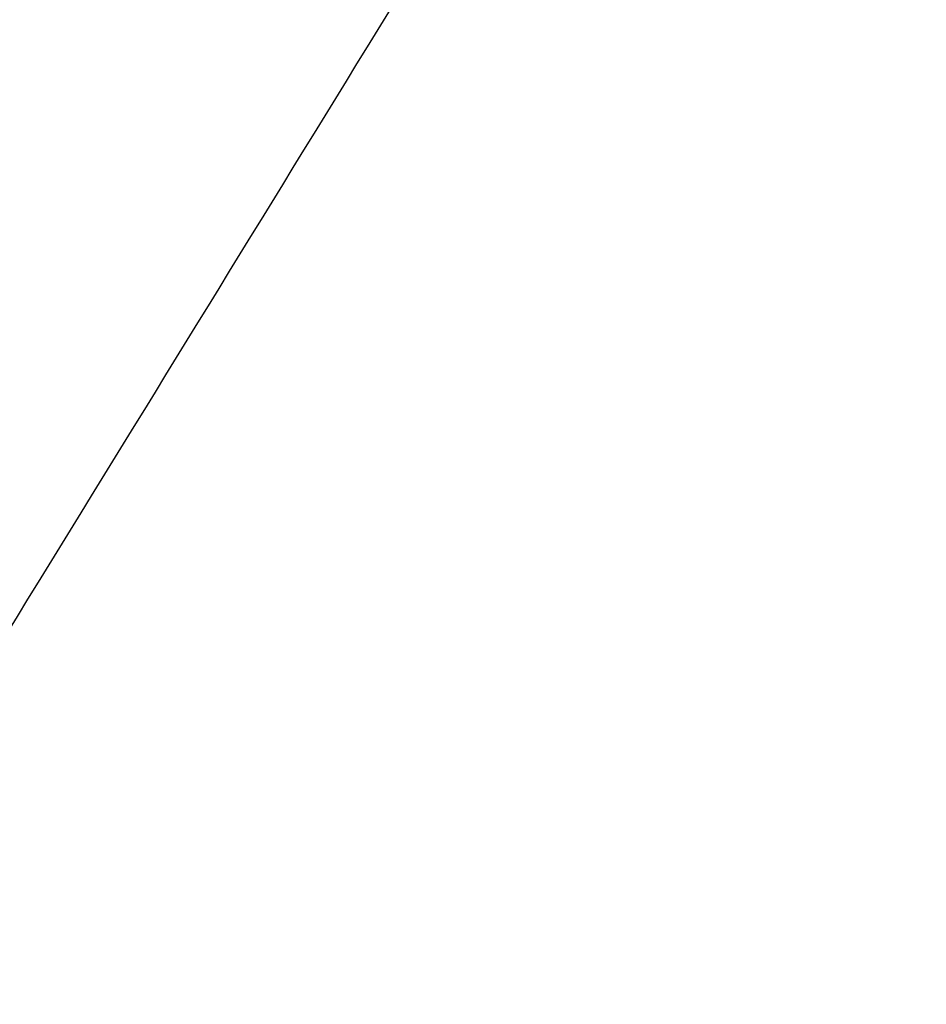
# Model space of a CAD drawing. Header units: millimetres. Extents: x -243.9 to -229.5, y -3.7 to 10.8.
# Tile 164 of 256: x -239.63326 to -239.6249, y 2.85017 to 2.85924. Entities that reach past the tile are written whole.
import ezdxf

# ---------------------------------------------------------------- set-up
doc = ezdxf.new("R2010")
doc.units = ezdxf.units.MM
doc.header["$MEASUREMENT"] = 0
doc.layers.add('Default', color=7, linetype='Continuous', true_color=0x000000)

msp = doc.modelspace()

# ---------------------------------------------------------------- linework, layer by layer
at = {"layer": 'Default'}
msp.add_rational_spline([(-233.6551767, 3.75, 128.7899433), (-233.6549546, 4.1407354, 128.7899433), (-233.8105878, 4.9222629, 128.7899433), (-234.4833675, 5.9292813, 128.7899433), (-235.3237821, 6.4814006, 128.7899433), (-236.0779085, 6.6996352, 128.7899433), (-236.8437397, 6.7727595, 128.7899433), (-237.8127754, 6.5800208, 128.7899433), (-238.6474791, 6.0222085, 128.7899433), (-239.1530197, 5.4002935, 128.7899433), (-239.4284754, 4.8705991, 128.7899433), (-239.5902741, 4.3126622, 128.7899433), (-239.6632249, 3.5467679, 128.7899433), (-239.4706004, 2.5777742, 128.7899433), (-238.9127152, 1.7430437, 128.7899433), (-238.2908391, 1.2375173, 128.7899433), (-237.7611236, 0.9620539, 128.7899433), (-237.2031976, 0.8002592, 128.7899433), (-236.4372979, 0.7273065, 128.7899433), (-235.4683077, 0.9199323, 128.7899433), (-234.633575, 1.4778166, 128.7899433), (-234.1280486, 2.0996922, 128.7899433), (-233.8525915, 2.6293977, 128.7899433), (-233.6906971, 3.1873795, 128.7899433), (-233.6551323, 3.562415, 128.7899433), (-233.6551767, 3.75, 128.7899433)], [0.853553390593, 0.853553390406, 0.853553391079, 0.853553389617, 0.853553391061, 0.853553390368, 0.853553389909, 0.853553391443, 0.853553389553, 0.853553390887, 0.853553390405, 0.853553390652, 0.853553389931, 0.853553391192, 0.853553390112, 0.853553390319, 0.853553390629, 0.853553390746, 0.853553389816, 0.853553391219, 0.853553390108, 0.853553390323, 0.853553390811, 0.853553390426, 0.853553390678, 0.853553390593], degree=3, knots=[0, 0, 0, 0, 1.158433, 2.316866, 3.521729, 4.07773, 4.633732, 5.792165, 6.950598, 7.55303, 8.155461, 8.711463, 9.267464, 10.425897, 11.58433, 12.186762, 12.789193, 13.345195, 13.901196, 15.059629, 16.218062, 16.820494, 17.422925, 17.978927, 18.534928, 18.534928, 18.534928, 18.534928], dxfattribs=at)
for points, degree in [([(-239.6257352, 3.2133567, 127.8489378), (-240.9237602, 3.0870638, 123.5156045), (-242.2217852, 2.9607708, 119.1822711), (-243.5198101, 2.8344779, 114.8489378)], 3), ([(-239.6347491, 2.8513525, 127.8489378), (-239.5846604, 2.9328108, 127.8489378), (-239.5345717, 3.0142691, 127.8489378)], 2)]:
    msp.add_open_spline(points, degree=degree, dxfattribs=at)

doc.saveas('drawing.dxf')
